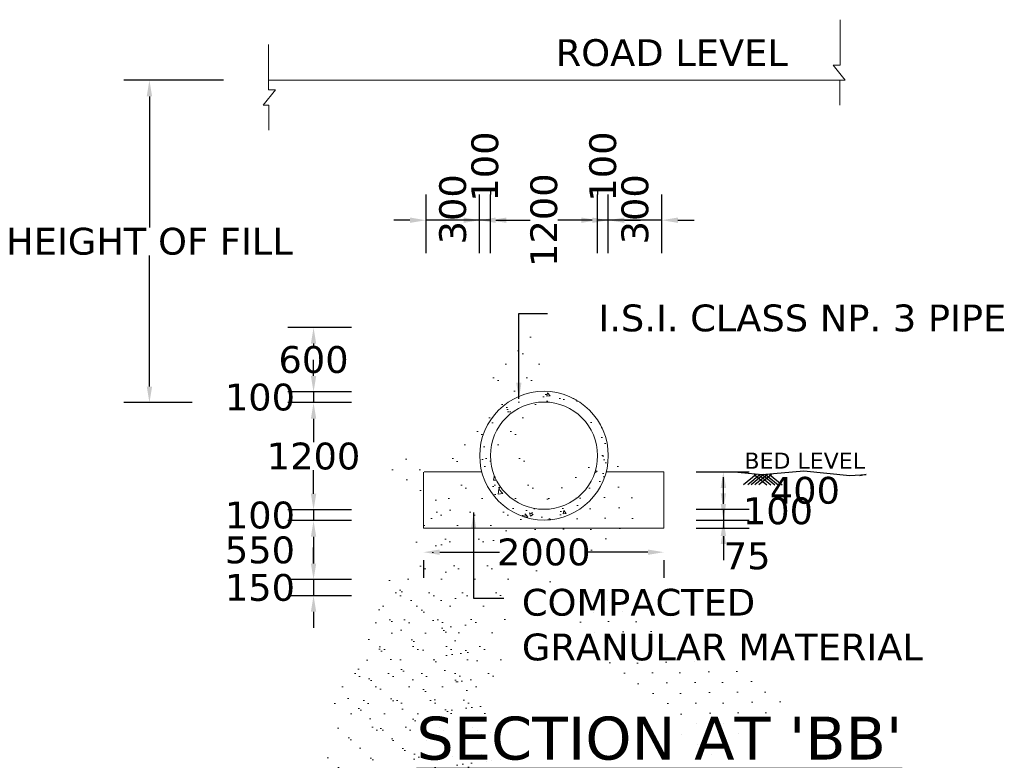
# Model space of a CAD drawing. Header units: millimetres. Extents: x -3873353856 to -3872510052, y -6657658700 to -6657311733.
# Tile 1 of 7: x -3873353856 to -3873344670, y -6657425706 to -6657418801. Entities that reach past the tile are written whole.
import ezdxf

# ---------------------------------------------------------------- set-up
doc = ezdxf.new("R2010")
doc.units = ezdxf.units.MM
doc.header["$MEASUREMENT"] = 0
doc.header["$PDMODE"] = 2
doc.layers.add('DIMENISION', color=4, linetype='Continuous', lineweight=13)
doc.layers.add('TEX', color=6, linetype='Continuous')
doc.layers.add('TEXT', color=7, linetype='Continuous')
doc.styles.get("Standard").update_dxf_attribs({"font": 'verdana.ttf', "height": 250})
doc.dimstyles.new('ISO-25', dxfattribs={"dimtxt": 200, "dimasz": 150, "dimexe": 240, "dimexo": 300, "dimgap": 0.02, "dimtad": 0, "dimtih": 1, "dimtoh": 1, "dimdec": 0, "dimdsep": 46, "dimtxsty": 'Standard', "dimcen": 150, "dimclrd": 1, "dimclre": 1, "dimclrt": 1, "dimadec": 0, "dimazin": 0, "dimtfac": 1, "dimtdec": 0, "dimtmove": 2, "dimatfit": 3, "dimfxl": 240, "dimarcsym": 0})

# ---------------------------------------------------------------- blocks, each defined once
blk = doc.blocks.new('*D57')
at = {"layer": 'Defpoints', "color": 0, "transparency": 16777216}
for p in [(-3873350461.565831, -6657421671.684018), (-3873351114.230131, -6657422271.684018), (-3873350461.565831, -6657422271.684018)]:
    blk.add_point(p, dxfattribs=at)
at = {"layer": 'DIMENISION', "color": 1, "lineweight": -2, "transparency": 16777216}
for p, q in [((-3873350761.565831, -6657421671.684018), (-3873351354.230131, -6657421671.684018)), ((-3873351114.230131, -6657421821.684018), (-3873351114.230131, -6657421841.543132)), ((-3873351114.230131, -6657422121.684018), (-3873351114.230131, -6657422101.824904)), ((-3873350761.565831, -6657422271.684018), (-3873351354.230131, -6657422271.684018))]:
    blk.add_line(p, q, dxfattribs=at)
at = {"layer": 'DIMENISION', "color": 1, "transparency": 16777216}
for points in [[(-3873351139.230131, -6657421821.684018), (-3873351089.230131, -6657421821.684018), (-3873351114.230131, -6657421671.684018)], [(-3873351139.230131, -6657422121.684018), (-3873351089.230131, -6657422121.684018), (-3873351114.230131, -6657422271.684018)]]:
    blk.add_solid(points, dxfattribs=at)
at = {"layer": 'DIMENISION', "color": 1, "transparency": 16777216, "insert": (-3873351114.23013, -6657421971.684019), "char_height": 250, "attachment_point": 5}
blk.add_mtext('600', dxfattribs=at)
blk = doc.blocks.new('*D58')
at = {"layer": 'Defpoints', "color": 0, "transparency": 16777216}
for p in [(-3873350461.565831, -6657422271.684018), (-3873351114.230131, -6657422371.684018), (-3873350461.565831, -6657422371.684018)]:
    blk.add_point(p, dxfattribs=at)
at = {"layer": 'DIMENISION', "color": 1, "lineweight": -2, "transparency": 16777216}
for p, q in [((-3873351114.230131, -6657422121.684018), (-3873351114.230131, -6657421971.684018)), ((-3873350761.565831, -6657422271.684018), (-3873351354.230131, -6657422271.684018)), ((-3873351114.230131, -6657422271.684018), (-3873351114.230131, -6657422371.684018)), ((-3873350761.565831, -6657422371.684018), (-3873351354.230131, -6657422371.684018)), ((-3873351114.230131, -6657422521.684018), (-3873351114.230131, -6657422671.684018))]:
    blk.add_line(p, q, dxfattribs=at)
at = {"layer": 'DIMENISION', "color": 1, "transparency": 16777216}
for points in [[(-3873351139.230131, -6657422121.684018), (-3873351089.230131, -6657422121.684018), (-3873351114.230131, -6657422271.684018)], [(-3873351139.230131, -6657422521.684018), (-3873351089.230131, -6657422521.684018), (-3873351114.230131, -6657422371.684018)]]:
    blk.add_solid(points, dxfattribs=at)
at = {"layer": 'DIMENISION', "color": 1, "transparency": 16777216, "insert": (-3873351614.481903, -6657422321.684019), "char_height": 250, "attachment_point": 5}
blk.add_mtext('100', dxfattribs=at)
blk = doc.blocks.new('*D59')
at = {"layer": 'Defpoints', "color": 0, "transparency": 16777216}
for p in [(-3873350461.565831, -6657422371.684018), (-3873351114.230131, -6657423371.684018), (-3873350461.565831, -6657423371.684018)]:
    blk.add_point(p, dxfattribs=at)
at = {"layer": 'DIMENISION', "color": 1, "lineweight": -2, "transparency": 16777216}
for p, q in [((-3873350761.565831, -6657422371.684018), (-3873351354.230131, -6657422371.684018)), ((-3873351114.230131, -6657422521.684018), (-3873351114.230131, -6657422741.459183)), ((-3873351114.230131, -6657423221.684018), (-3873351114.230131, -6657423001.908854)), ((-3873350761.565831, -6657423371.684018), (-3873351354.230131, -6657423371.684018))]:
    blk.add_line(p, q, dxfattribs=at)
at = {"layer": 'DIMENISION', "color": 1, "transparency": 16777216}
for points in [[(-3873351139.230131, -6657422521.684018), (-3873351089.230131, -6657422521.684018), (-3873351114.230131, -6657422371.684018)], [(-3873351139.230131, -6657423221.684018), (-3873351089.230131, -6657423221.684018), (-3873351114.230131, -6657423371.684018)]]:
    blk.add_solid(points, dxfattribs=at)
at = {"layer": 'DIMENISION', "color": 1, "transparency": 16777216, "insert": (-3873351114.23013, -6657422871.684019), "char_height": 250, "attachment_point": 5}
blk.add_mtext('1200', dxfattribs=at)
blk = doc.blocks.new('*D60')
at = {"layer": 'Defpoints', "color": 0, "transparency": 16777216}
for p in [(-3873350461.565831, -6657423371.684018), (-3873351114.230131, -6657423471.684018), (-3873350461.565831, -6657423471.684018)]:
    blk.add_point(p, dxfattribs=at)
at = {"layer": 'DIMENISION', "color": 1, "lineweight": -2, "transparency": 16777216}
for p, q in [((-3873351114.230131, -6657423221.684018), (-3873351114.230131, -6657423071.684018)), ((-3873350761.565831, -6657423371.684018), (-3873351354.230131, -6657423371.684018)), ((-3873351114.230131, -6657423371.684018), (-3873351114.230131, -6657423471.684018)), ((-3873350761.565831, -6657423471.684018), (-3873351354.230131, -6657423471.684018)), ((-3873351114.230131, -6657423621.684018), (-3873351114.230131, -6657423771.684018))]:
    blk.add_line(p, q, dxfattribs=at)
at = {"layer": 'DIMENISION', "color": 1, "transparency": 16777216}
for points in [[(-3873351139.230131, -6657423221.684018), (-3873351089.230131, -6657423221.684018), (-3873351114.230131, -6657423371.684018)], [(-3873351139.230131, -6657423621.684018), (-3873351089.230131, -6657423621.684018), (-3873351114.230131, -6657423471.684018)]]:
    blk.add_solid(points, dxfattribs=at)
at = {"layer": 'DIMENISION', "color": 1, "transparency": 16777216, "insert": (-3873351614.481903, -6657423421.684019), "char_height": 250, "attachment_point": 5}
blk.add_mtext('100', dxfattribs=at)
blk = doc.blocks.new('*D61')
at = {"layer": 'Defpoints', "color": 0, "transparency": 16777216}
for p in [(-3873350461.565831, -6657423471.684018), (-3873351114.230131, -6657424021.684018), (-3873350461.565831, -6657424021.684018)]:
    blk.add_point(p, dxfattribs=at)
at = {"layer": 'DIMENISION', "color": 1, "lineweight": -2, "transparency": 16777216}
for p, q in [((-3873350761.565831, -6657423471.684018), (-3873351354.230131, -6657423471.684018)), ((-3873351114.230131, -6657423621.684018), (-3873351114.230131, -6657423871.684018)), ((-3873350761.565831, -6657424021.684018), (-3873351354.230131, -6657424021.684018))]:
    blk.add_line(p, q, dxfattribs=at)
at = {"layer": 'DIMENISION', "color": 1, "transparency": 16777216}
for points in [[(-3873351139.230131, -6657423621.684018), (-3873351089.230131, -6657423621.684018), (-3873351114.230131, -6657423471.684018)], [(-3873351139.230131, -6657423871.684018), (-3873351089.230131, -6657423871.684018), (-3873351114.230131, -6657424021.684018)]]:
    blk.add_solid(points, dxfattribs=at)
at = {"layer": 'DIMENISION', "color": 1, "transparency": 16777216, "insert": (-3873351614.481903, -6657423746.684019), "char_height": 250, "attachment_point": 5}
blk.add_mtext('550', dxfattribs=at)
blk = doc.blocks.new('*D62')
at = {"layer": 'Defpoints', "color": 0, "transparency": 16777216}
for p in [(-3873350461.565831, -6657424021.684018), (-3873351114.230131, -6657424171.684018), (-3873350461.565831, -6657424171.684018)]:
    blk.add_point(p, dxfattribs=at)
at = {"layer": 'DIMENISION', "color": 1, "lineweight": -2, "transparency": 16777216}
for p, q in [((-3873351114.230131, -6657423871.684018), (-3873351114.230131, -6657423721.684018)), ((-3873350761.565831, -6657424021.684018), (-3873351354.230131, -6657424021.684018)), ((-3873351114.230131, -6657424021.684018), (-3873351114.230131, -6657424171.684018)), ((-3873350761.565831, -6657424171.684018), (-3873351354.230131, -6657424171.684018)), ((-3873351114.230131, -6657424321.684018), (-3873351114.230131, -6657424471.684018))]:
    blk.add_line(p, q, dxfattribs=at)
at = {"layer": 'DIMENISION', "color": 1, "transparency": 16777216}
for points in [[(-3873351139.230131, -6657423871.684018), (-3873351089.230131, -6657423871.684018), (-3873351114.230131, -6657424021.684018)], [(-3873351139.230131, -6657424321.684018), (-3873351089.230131, -6657424321.684018), (-3873351114.230131, -6657424171.684018)]]:
    blk.add_solid(points, dxfattribs=at)
at = {"layer": 'DIMENISION', "color": 1, "transparency": 16777216, "insert": (-3873351614.481903, -6657424096.684019), "char_height": 250, "attachment_point": 5}
blk.add_mtext('150', dxfattribs=at)
blk = doc.blocks.new('*D63')
at = {"layer": 'Defpoints', "color": 0, "transparency": 16777216}
for p in [(-3873351653.228487, -6657419365.822376), (-3873352645.358571, -6657422371.684018), (-3873351947.661222, -6657422371.684018)]:
    blk.add_point(p, dxfattribs=at)
at = {"layer": 'DIMENISION', "color": 1, "lineweight": -2, "transparency": 16777216}
for p, q in [((-3873351953.228487, -6657419365.822376), (-3873352885.358571, -6657419365.822376)), ((-3873352645.358571, -6657419515.822376), (-3873352645.358571, -6657420738.528362)), ((-3873352645.358571, -6657422221.684018), (-3873352645.358571, -6657420998.978033)), ((-3873352247.661222, -6657422371.684018), (-3873352885.358571, -6657422371.684018))]:
    blk.add_line(p, q, dxfattribs=at)
at = {"layer": 'DIMENISION', "color": 1, "transparency": 16777216}
for points in [[(-3873352670.358571, -6657419515.822376), (-3873352620.358571, -6657419515.822376), (-3873352645.358571, -6657419365.822376)], [(-3873352670.358571, -6657422221.684018), (-3873352620.358571, -6657422221.684018), (-3873352645.358571, -6657422371.684018)]]:
    blk.add_solid(points, dxfattribs=at)
at = {"layer": 'DIMENISION', "color": 1, "transparency": 16777216, "insert": (-3873352645.35857, -6657420868.753199), "char_height": 250, "attachment_point": 5}
blk.add_mtext('HEIGHT OF FILL', dxfattribs=at)
blk = doc.blocks.new('*D67')
at = {"layer": 'Defpoints', "color": 0, "transparency": 16777216}
for p in [(-3873349464.597644, -6657420670.563496), (-3873348464.597644, -6657420670.563496), (-3873348464.597644, -6657420670.563496)]:
    blk.add_point(p, dxfattribs=at)
at = {"layer": 'DIMENISION', "color": 1, "lineweight": -2, "transparency": 16777216}
for p, q in [((-3873349464.597644, -6657420370.563496), (-3873349464.597644, -6657420430.563496)), ((-3873348464.597644, -6657420370.563496), (-3873348464.597644, -6657420430.563496)), ((-3873349314.597644, -6657420670.563496), (-3873349094.822479, -6657420670.563496)), ((-3873348614.597644, -6657420670.563496), (-3873348834.372808, -6657420670.563496))]:
    blk.add_line(p, q, dxfattribs=at)
at = {"layer": 'DIMENISION', "color": 1, "transparency": 16777216}
for points in [[(-3873349314.597644, -6657420645.563496), (-3873349314.597644, -6657420695.563496), (-3873349464.597644, -6657420670.563496)], [(-3873348614.597644, -6657420645.563496), (-3873348614.597644, -6657420695.563496), (-3873348464.597644, -6657420670.563496)]]:
    blk.add_solid(points, dxfattribs=at)
at = {"layer": 'DIMENISION', "color": 1, "transparency": 16777216, "insert": (-3873348964.597644, -6657420670.563496), "char_height": 250, "attachment_point": 5, "rotation": 90}
blk.add_mtext('1200', dxfattribs=at)
blk = doc.blocks.new('*D64')
at = {"layer": 'Defpoints', "color": 0, "transparency": 16777216}
for p in [(-3873348364.597644, -6657420670.563496), (-3873348364.597644, -6657421279.207454), (-3873347864.597644, -6657421279.207454)]:
    blk.add_point(p, dxfattribs=at)
at = {"layer": 'DIMENISION', "color": 1, "lineweight": -2, "transparency": 16777216}
for p, q in [((-3873348364.597644, -6657420979.207454), (-3873348364.597644, -6657420430.563496)), ((-3873347864.597644, -6657420979.207454), (-3873347864.597644, -6657420430.563496)), ((-3873348514.597644, -6657420670.563496), (-3873348664.597644, -6657420670.563496)), ((-3873347864.597644, -6657420670.563496), (-3873348364.597644, -6657420670.563496)), ((-3873347714.597644, -6657420670.563496), (-3873347564.597644, -6657420670.563496))]:
    blk.add_line(p, q, dxfattribs=at)
at = {"layer": 'DIMENISION', "color": 1, "transparency": 16777216}
for points in [[(-3873348514.597644, -6657420645.563496), (-3873348514.597644, -6657420695.563496), (-3873348364.597644, -6657420670.563496)], [(-3873347714.597644, -6657420645.563496), (-3873347714.597644, -6657420695.563496), (-3873347864.597644, -6657420670.563496)]]:
    blk.add_solid(points, dxfattribs=at)
at = {"layer": 'DIMENISION', "color": 1, "transparency": 16777216, "insert": (-3873348114.597644, -6657420569.110698), "char_height": 250, "attachment_point": 5, "rotation": 90}
blk.add_mtext('300', dxfattribs=at)
blk = doc.blocks.new('*D65')
at = {"layer": 'Defpoints', "color": 0, "transparency": 16777216}
for p in [(-3873349564.597644, -6657420670.563496), (-3873349564.597644, -6657421279.207454), (-3873349464.597644, -6657421279.207454)]:
    blk.add_point(p, dxfattribs=at)
at = {"layer": 'DIMENISION', "color": 1, "lineweight": -2, "transparency": 16777216}
for p, q in [((-3873349564.597644, -6657420979.207454), (-3873349564.597644, -6657420430.563496)), ((-3873349464.597644, -6657420979.207454), (-3873349464.597644, -6657420430.563496)), ((-3873349714.597644, -6657420670.563496), (-3873349864.597644, -6657420670.563496)), ((-3873349464.597644, -6657420670.563496), (-3873349564.597644, -6657420670.563496)), ((-3873349314.597644, -6657420670.563496), (-3873349164.597644, -6657420670.563496))]:
    blk.add_line(p, q, dxfattribs=at)
at = {"layer": 'DIMENISION', "color": 1, "transparency": 16777216}
for points in [[(-3873349714.597644, -6657420645.563496), (-3873349714.597644, -6657420695.563496), (-3873349564.597644, -6657420670.563496)], [(-3873349314.597644, -6657420645.563496), (-3873349314.597644, -6657420695.563496), (-3873349464.597644, -6657420670.563496)]]:
    blk.add_solid(points, dxfattribs=at)
at = {"layer": 'DIMENISION', "color": 1, "transparency": 16777216, "insert": (-3873349514.597644, -6657420170.311723), "char_height": 250, "attachment_point": 5, "rotation": 90}
blk.add_mtext('100', dxfattribs=at)
blk = doc.blocks.new('*D66')
at = {"layer": 'Defpoints', "color": 0, "transparency": 16777216}
for p in [(-3873348464.597644, -6657420670.563496), (-3873348464.597644, -6657421279.207454), (-3873348364.597644, -6657421279.207454)]:
    blk.add_point(p, dxfattribs=at)
at = {"layer": 'DIMENISION', "color": 1, "lineweight": -2, "transparency": 16777216}
for p, q in [((-3873348464.597644, -6657420979.207454), (-3873348464.597644, -6657420430.563496)), ((-3873348364.597644, -6657420979.207454), (-3873348364.597644, -6657420430.563496)), ((-3873348614.597644, -6657420670.563496), (-3873348764.597644, -6657420670.563496)), ((-3873348364.597644, -6657420670.563496), (-3873348464.597644, -6657420670.563496)), ((-3873348214.597644, -6657420670.563496), (-3873348064.597644, -6657420670.563496))]:
    blk.add_line(p, q, dxfattribs=at)
at = {"layer": 'DIMENISION', "color": 1, "transparency": 16777216}
for points in [[(-3873348614.597644, -6657420645.563496), (-3873348614.597644, -6657420695.563496), (-3873348464.597644, -6657420670.563496)], [(-3873348214.597644, -6657420645.563496), (-3873348214.597644, -6657420695.563496), (-3873348364.597644, -6657420670.563496)]]:
    blk.add_solid(points, dxfattribs=at)
at = {"layer": 'DIMENISION', "color": 1, "transparency": 16777216, "insert": (-3873348414.597644, -6657420170.311723), "char_height": 250, "attachment_point": 5, "rotation": 90}
blk.add_mtext('100', dxfattribs=at)
blk = doc.blocks.new('*D68')
at = {"layer": 'Defpoints', "color": 0, "transparency": 16777216}
for p in [(-3873350064.597644, -6657420670.563496), (-3873350064.597644, -6657421279.207454), (-3873349564.597644, -6657421279.207454)]:
    blk.add_point(p, dxfattribs=at)
at = {"layer": 'DIMENISION', "color": 1, "lineweight": -2, "transparency": 16777216}
for p, q in [((-3873350064.597644, -6657420979.207454), (-3873350064.597644, -6657420430.563496)), ((-3873349564.597644, -6657420979.207454), (-3873349564.597644, -6657420430.563496)), ((-3873350214.597644, -6657420670.563496), (-3873350364.597644, -6657420670.563496)), ((-3873349564.597644, -6657420670.563496), (-3873350064.597644, -6657420670.563496)), ((-3873349414.597644, -6657420670.563496), (-3873349264.597644, -6657420670.563496))]:
    blk.add_line(p, q, dxfattribs=at)
at = {"layer": 'DIMENISION', "color": 1, "transparency": 16777216}
for points in [[(-3873350214.597644, -6657420645.563496), (-3873350214.597644, -6657420695.563496), (-3873350064.597644, -6657420670.563496)], [(-3873349414.597644, -6657420645.563496), (-3873349414.597644, -6657420695.563496), (-3873349564.597644, -6657420670.563496)]]:
    blk.add_solid(points, dxfattribs=at)
at = {"layer": 'DIMENISION', "color": 1, "transparency": 16777216, "insert": (-3873349814.597644, -6657420569.110698), "char_height": 250, "attachment_point": 5, "rotation": 90}
blk.add_mtext('300', dxfattribs=at)
blk = doc.blocks.new('*D69')
at = {"layer": 'Defpoints', "color": 0, "ltscale": 20, "transparency": 16777216}
for p in [(-3873350087.36331, -6657423540.989505), (-3873347845.261973, -6657423540.989505), (-3873347845.261973, -6657423766.065842)]:
    blk.add_point(p, dxfattribs=at)
at = {"layer": 'TEX', "color": 1, "lineweight": -2, "ltscale": 20, "transparency": 16777216}
for p, q in [((-3873349937.36331, -6657423766.065842), (-3873349378.689929, -6657423766.065842)), ((-3873347995.261973, -6657423766.065842), (-3873348553.935355, -6657423766.065842)), ((-3873350087.36331, -6657423840.989505), (-3873350087.36331, -6657424006.065842)), ((-3873347845.261973, -6657423840.989505), (-3873347845.261973, -6657424006.065842))]:
    blk.add_line(p, q, dxfattribs=at)
at = {"layer": 'TEX', "color": 1, "ltscale": 20, "transparency": 16777216}
for points in [[(-3873349937.36331, -6657423741.065842), (-3873349937.36331, -6657423791.065842), (-3873350087.36331, -6657423766.065842)], [(-3873347995.261973, -6657423741.065842), (-3873347995.261973, -6657423791.065842), (-3873347845.261973, -6657423766.065842)]]:
    blk.add_solid(points, dxfattribs=at)
at = {"layer": 'TEX', "color": 1, "ltscale": 20, "transparency": 16777216, "insert": (-3873348966.312642, -6657423766.065842), "char_height": 250, "attachment_point": 5}
blk.add_mtext('2000', dxfattribs=at)
blk = doc.blocks.new('*D70')
at = {"layer": 'Defpoints', "color": 0, "transparency": 16777216}
for p in [(-3873347845.261973, -6657423015.989505), (-3873347290.800876, -6657423015.989505), (-3873347845.261973, -6657423365.989505)]:
    blk.add_point(p, dxfattribs=at)
at = {"layer": 'DIMENISION', "color": 1, "lineweight": -2, "transparency": 16777216}
for p, q in [((-3873347545.261973, -6657423015.989505), (-3873347050.800876, -6657423015.989505)), ((-3873347290.800876, -6657423215.989505), (-3873347290.800876, -6657423165.989505)), ((-3873347545.261973, -6657423365.989505), (-3873347050.800876, -6657423365.989505))]:
    blk.add_line(p, q, dxfattribs=at)
at = {"layer": 'DIMENISION', "color": 1, "transparency": 16777216}
for points in [[(-3873347315.800876, -6657423165.989505), (-3873347265.800876, -6657423165.989505), (-3873347290.800876, -6657423015.989505)], [(-3873347315.800876, -6657423215.989505), (-3873347265.800876, -6657423215.989505), (-3873347290.800876, -6657423365.989505)]]:
    blk.add_solid(points, dxfattribs=at)
at = {"layer": 'DIMENISION', "color": 1, "transparency": 16777216, "insert": (-3873346530.307329, -6657423190.989506), "char_height": 250, "attachment_point": 5}
blk.add_mtext('400', dxfattribs=at)
blk = doc.blocks.new('*D71')
at = {"layer": 'Defpoints', "color": 0, "transparency": 16777216}
for p in [(-3873347845.261973, -6657423365.989505), (-3873347845.261973, -6657423465.989505), (-3873347290.800876, -6657423465.989505)]:
    blk.add_point(p, dxfattribs=at)
at = {"layer": 'DIMENISION', "color": 1, "lineweight": -2, "transparency": 16777216}
for p, q in [((-3873347290.800876, -6657423215.989505), (-3873347290.800876, -6657423065.989505)), ((-3873347545.261973, -6657423365.989505), (-3873347050.800876, -6657423365.989505)), ((-3873347290.800876, -6657423365.989505), (-3873347290.800876, -6657423465.989505)), ((-3873347545.261973, -6657423465.989505), (-3873347050.800876, -6657423465.989505)), ((-3873347290.800876, -6657423615.989505), (-3873347290.800876, -6657423765.989505))]:
    blk.add_line(p, q, dxfattribs=at)
at = {"layer": 'DIMENISION', "color": 1, "transparency": 16777216}
for points in [[(-3873347315.800876, -6657423215.989505), (-3873347265.800876, -6657423215.989505), (-3873347290.800876, -6657423365.989505)], [(-3873347315.800876, -6657423615.989505), (-3873347265.800876, -6657423615.989505), (-3873347290.800876, -6657423465.989505)]]:
    blk.add_solid(points, dxfattribs=at)
at = {"layer": 'DIMENISION', "color": 1, "transparency": 16777216, "insert": (-3873346781.891469, -6657423382.556643), "char_height": 250, "attachment_point": 5}
blk.add_mtext('100', dxfattribs=at)
blk = doc.blocks.new('*D72')
at = {"layer": 'Defpoints', "color": 0, "transparency": 16777216}
for p in [(-3873347845.261973, -6657423465.989505), (-3873347845.261973, -6657423540.989505), (-3873347290.800876, -6657423540.989505)]:
    blk.add_point(p, dxfattribs=at)
at = {"layer": 'DIMENISION', "color": 1, "lineweight": -2, "transparency": 16777216}
for p, q in [((-3873347290.800876, -6657423315.989505), (-3873347290.800876, -6657423165.989505)), ((-3873347545.261973, -6657423465.989505), (-3873347050.800876, -6657423465.989505)), ((-3873347545.261973, -6657423540.989505), (-3873347050.800876, -6657423540.989505)), ((-3873347290.800876, -6657423465.989505), (-3873347290.800876, -6657423540.989505)), ((-3873347290.800876, -6657423690.989505), (-3873347290.800876, -6657423840.989505))]:
    blk.add_line(p, q, dxfattribs=at)
at = {"layer": 'DIMENISION', "color": 1, "transparency": 16777216}
for points in [[(-3873347315.800876, -6657423315.989505), (-3873347265.800876, -6657423315.989505), (-3873347290.800876, -6657423465.989505)], [(-3873347315.800876, -6657423690.989505), (-3873347265.800876, -6657423690.989505), (-3873347290.800876, -6657423540.989505)]]:
    blk.add_solid(points, dxfattribs=at)
at = {"layer": 'DIMENISION', "color": 1, "transparency": 16777216, "insert": (-3873347069.389215, -6657423802.197273), "char_height": 250, "attachment_point": 5}
blk.add_mtext('75', dxfattribs=at)

msp = doc.modelspace()

# ---------------------------------------------------------------- hatches: boundary and pattern name
at = {"layer": 'DIMENISION'}
h = msp.add_hatch(dxfattribs=at)
h.set_pattern_fill('AR-CONC', color=0, scale=50, style=0)
h.set_pattern_definition([(130, (-3873749085.2, -6657409217.52), (-358.6301, -31.37607), [37.5, -412.5]), (185, (-3873749085.2, -6657409217.52), (69.37567, 376.09607), [30, -330]), (79.5486, (-3873749115.1, -6657409220.14), (-289.2547, 344.71977), [31.8701, -350.57106]), (133.8158, (-3873749085.2, -6657409117.52), (-533.6205, -82.7595), [56.25, -618.75]), (83.3644, (-3873749129.67, -6657409124.4), (-467.33135, 487.05894), [47.80514, -525.8565]), (188.8158, (-3873749085.2, -6657409117.5), (-467.331, 487.0593), [45, -495]), (159, (-3873749135.2, -6657409142.52), (-298.45353, -201.30945), [37.5, -412.5]), (214, (-3873749135.2, -6657409142.52), (-121.65767, 362.57502), [30, -330]), (108.5486, (-3873749160.08, -6657409159.3), (-420.1113, 161.26525), [31.8701, -350.57106]), (142.5, (-3873749085.2, -6657409217.52), (-6.079928, 166.446927), [0, -326, 0, -335, 0, -331.25]), (172.5, (-3873749085.2, -6657409217.52), (-131.53477, 197.205856), [0, -191, 0, -318.5, 0, -126.25]), (212.5, (-3873748973.7, -6657409217.52), (-266.91122, -11.277436), [0, -125, 0, -390, 0, -517.5]), (222.5, (-3873748923.7, -6657409217.52), (-291.59308, 50.05249), [0, -162.5, 0, -259, 0, -367.5])])
h.paths.add_polyline_path([(-3873348364.314471, -6657422865.989505, 1), (-3873349564.314471, -6657422865.989505, 1)])
h.paths.add_polyline_path([(-3873349464.314471, -6657422865.989505, -1), (-3873348464.314471, -6657422865.989505, -1)], flags=16)
h.paths.add_polyline_path([(-3873349157.019307, -6657421129.90424), (-3873349157.019307, -6657420199.833722), (-3873348771.609636, -6657420199.833722), (-3873348771.609636, -6657421129.90424)], flags=9)
at = {"layer": 'DIMENISION', "ltscale": 20}
h = msp.add_hatch(dxfattribs=at)
h.set_pattern_fill('AR-SAND', color=0, scale=100, style=0)
h.set_pattern_definition([(37.5, (8873.22, 74.35), (-6.299335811, 192.6823769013), [0, -152, 0, -170, 0, -162.5]), (7.5, (8873.22, 74.35), (176.977670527, 282.214606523), [0, -82, 0, -137, 0, -52.5]), (327.5, (8750.22, 74.35), (311.414186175, 0.5659053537), [0, -50, 0, -180, 0, -235]), (317.5, (8750.22, 74.35), (300.612660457, 87.767556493), [0, -25, 0, -118, 0, -135])])
h.paths.add_polyline_path([(-3873347845.261973, -6657423015.989505), (-3873348383.366969, -6657423015.989505, -0.7745966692), (-3873349545.261973, -6657423015.989505), (-3873350087.080137, -6657423015.989505), (-3873350087.080137, -6657423540.989505), (-3873347845.261973, -6657423540.989505)])

# ---------------------------------------------------------------- linework, layer by layer
at = {"layer": 'DIMENISION', "color": 0}
for p, q in [((-3873351535.245565, -6657419365.822376), (-3873348264.529238, -6657419365.822376)), ((-3873346193.778983, -6657419365.822376), (-3873348264.529238, -6657419365.822376)), ((-3873350087.080137, -6657423018.541339), (-3873350087.080138, -6657423540.989505)), ((-3873350083.36697, -6657423015.989505), (-3873349545.261973, -6657423015.989505)), ((-3873348383.36697, -6657423015.989505), (-3873347845.261973, -6657423015.989505)), ((-3873347845.261973, -6657423015.989505), (-3873347845.261973, -6657423540.989505)), ((-3873347845.261973, -6657423540.989505), (-3873350087.080138, -6657423540.989505))]:
    msp.add_line(p, q, dxfattribs=at)
for points in [[(-3873346201.510616, -6657418801.028235), (-3873346201.510616, -6657419224.037973), (-3873346266.004418, -6657419224.037973), (-3873346153.289278, -6657419364.593951), (-3873346205.105891, -6657419364.593951), (-3873346205.105891, -6657419597.576882)], [(-3873351535.245565, -6657419033.171121), (-3873351535.245565, -6657419456.180859), (-3873351470.751763, -6657419456.180859), (-3873351583.466904, -6657419596.736836), (-3873351531.65029, -6657419596.736836), (-3873351531.65029, -6657419829.719768)]]:
    msp.add_lwpolyline(points, dxfattribs=at)
for radius in [600, 500]:
    msp.add_circle((-3873348964.314471, -6657422865.989505), radius, dxfattribs=at)
at = {"layer": 'TEX', "color": 0, "ltscale": 20}
for p, q in [((-3873346985.688982, -6657423041.73156), (-3873347103.345874, -6657423138.735146)), ((-3873346946.371481, -6657423041.731561), (-3873347064.028372, -6657423138.735146)), ((-3873346915.447603, -6657423041.73156), (-3873347033.104495, -6657423138.735146)), ((-3873347002.200124, -6657423041.73156), (-3873346884.543232, -6657423138.735146)), ((-3873346880.658241, -6657423041.73156), (-3873346998.315133, -6657423138.735146)), ((-3873346964.373596, -6657423041.73156), (-3873346846.716703, -6657423138.735146)), ((-3873346842.831712, -6657423041.73156), (-3873346960.488605, -6657423138.735146)), ((-3873346929.584233, -6657423041.73156), (-3873346811.927341, -6657423138.735146)), ((-3873346898.660356, -6657423041.731561), (-3873346781.003464, -6657423138.735146)), ((-3873346859.342854, -6657423041.73156), (-3873346741.685962, -6657423138.735146))]:
    msp.add_line(p, q, dxfattribs=at)
msp.add_lwpolyline([(-3873347190.800876, -6657423015.989505), (-3873346929.584233, -6657423041.73156), (-3873346540.032907, -6657423008.679145), (-3873346112.783845, -6657423051.486946), (-3873345958.052218, -6657423041.505626), (-3873346017.978007, -6657423055.574447)], dxfattribs=at)

# ---------------------------------------------------------------- texts
at = {"layer": 'DIMENISION', "color": 0}
for s, insert, char_height, width, attachment_point in [('ROAD LEVEL', (-3873346689.74541, -6657418982.523004), 250, 5215.29695425, 3), ('I.S.I. CLASS NP. 3 PIPE', (-3873344651.431175, -6657421456.634084), 250, 5215.29695425, 3), ('BED LEVEL', (-3873345969.871556, -6657422837.565197), 150, 1977.94367562, 3), ('COMPACTED \\PGRANULAR MATERIAL', (-3873349170.733081, -6657424107.792097), 250, 5215.29695425, 1)]:
    msp.add_mtext(s, dxfattribs=dict(at, insert=insert, char_height=char_height, width=width, attachment_point=attachment_point))
at = {"layer": 'TEXT', "color": 0}
msp.add_text("%%USECTION AT 'BB'", height=400, dxfattribs=at).set_placement((-3873350154.192309, -6657425699.382389))

# ---------------------------------------------------------------- dimensions: what is measured, and where the dimension line sits
at = {"layer": 'DIMENISION', "color": 0}
for base, p1, p2, text, picture, middle in [((-3873352645.358571, -6657422371.684018), (-3873351653.228487, -6657419365.822376), (-3873351947.661222, -6657422371.684018), 'HEIGHT OF FILL', '*D63', (-3873352645.35857, -6657420868.753199)), ((-3873351114.230131, -6657423371.684018), (-3873350461.565831, -6657422371.684018), (-3873350461.565831, -6657423371.684018), '1200', '*D59', (-3873351114.23013, -6657422871.684019))]:
    dim = msp.add_linear_dim(base=base, p1=p1, p2=p2, angle=90, text=text, dimstyle='ISO-25', dxfattribs=at)
    dim.commit()
    dim.dimension.update_dxf_attribs({"geometry": picture, "text_midpoint": middle})
for base, p1, p2, picture, middle in [((-3873349564.597644, -6657420670.563496), (-3873349464.597644, -6657421279.207454), (-3873349564.597644, -6657421279.207454), '*D65', (-3873349514.597644, -6657420170.311723)), ((-3873348464.597644, -6657420670.563496), (-3873348364.597644, -6657421279.207454), (-3873348464.597644, -6657421279.207454), '*D66', (-3873348414.597644, -6657420170.311723))]:
    dim = msp.add_linear_dim(base=base, p1=p1, p2=p2, dimstyle='ISO-25', dxfattribs=at)
    dim.commit()
    dim.dimension.update_dxf_attribs({"geometry": picture, "text_midpoint": middle, "text_rotation": 90})
for base, p1, p2, picture, middle in [((-3873350064.597644, -6657420670.563496), (-3873349564.597644, -6657421279.207454), (-3873350064.597644, -6657421279.207454), '*D68', (-3873349814.597644, -6657420569.110698)), ((-3873348364.597644, -6657420670.563496), (-3873347864.597644, -6657421279.207454), (-3873348364.597644, -6657421279.207454), '*D64', (-3873348114.597644, -6657420569.110698))]:
    dim = msp.add_linear_dim(base=base, p1=p1, p2=p2, text='300', dimstyle='ISO-25', dxfattribs=at)
    dim.commit()
    dim.dimension.update_dxf_attribs({"geometry": picture, "text_midpoint": middle, "dimtype": 160, "text_rotation": 90})
dim = msp.add_linear_dim(base=(-3873348464.597644, -6657420670.563496), p1=(-3873349464.597644, -6657420670.563496), p2=(-3873348464.597644, -6657420670.563496), angle=180, text='1200', dimstyle='ISO-25', dxfattribs=at)
dim.commit()
dim.dimension.update_dxf_attribs({"geometry": '*D67', "text_midpoint": (-3873348964.597644, -6657420670.563496), "text_rotation": 90})
for base, p1, p2, picture, middle in [((-3873351114.230131, -6657422271.684018), (-3873350461.565831, -6657421671.684018), (-3873350461.565831, -6657422271.684018), '*D57', (-3873351114.23013, -6657421971.684019)), ((-3873351114.230131, -6657422371.684018), (-3873350461.565831, -6657422271.684018), (-3873350461.565831, -6657422371.684018), '*D58', (-3873351614.481903, -6657422321.684019)), ((-3873351114.230131, -6657423471.684018), (-3873350461.565831, -6657423371.684018), (-3873350461.565831, -6657423471.684018), '*D60', (-3873351614.481903, -6657423421.684019)), ((-3873351114.230131, -6657424021.684018), (-3873350461.565831, -6657423471.684018), (-3873350461.565831, -6657424021.684018), '*D61', (-3873351614.481903, -6657423746.684019)), ((-3873351114.230131, -6657424171.684018), (-3873350461.565831, -6657424021.684018), (-3873350461.565831, -6657424171.684018), '*D62', (-3873351614.481903, -6657424096.684019))]:
    dim = msp.add_linear_dim(base=base, p1=p1, p2=p2, angle=90, dimstyle='ISO-25', dxfattribs=at)
    dim.commit()
    dim.dimension.update_dxf_attribs({"geometry": picture, "text_midpoint": middle})
dim = msp.add_linear_dim(base=(-3873347290.800876, -6657423015.989505), p1=(-3873347845.261973, -6657423365.989505), p2=(-3873347845.261973, -6657423015.989505), angle=90, text='400', dimstyle='ISO-25', override={"dimtxt": 150}, dxfattribs=at)
dim.commit()
dim.dimension.update_dxf_attribs({"geometry": '*D70', "text_midpoint": (-3873346530.307329, -6657423190.989506)})
for base, p1, p2, picture, middle in [((-3873347290.800876, -6657423465.989505), (-3873347845.261973, -6657423365.989505), (-3873347845.261973, -6657423465.989505), '*D71', (-3873346781.891469, -6657423382.556643)), ((-3873347290.800876, -6657423540.989505), (-3873347845.261973, -6657423465.989505), (-3873347845.261973, -6657423540.989505), '*D72', (-3873347069.389215, -6657423802.197273))]:
    dim = msp.add_linear_dim(base=base, p1=p1, p2=p2, angle=90, dimstyle='ISO-25', override={"dimtxt": 150}, dxfattribs=at)
    dim.commit()
    dim.dimension.update_dxf_attribs({"geometry": picture, "text_midpoint": middle, "dimtype": 160})
at = {"layer": 'TEX', "ltscale": 20}
dim = msp.add_linear_dim(base=(-3873347845.261973, -6657423766.065842), p1=(-3873350087.36331, -6657423540.989505), p2=(-3873347845.261973, -6657423540.989505), text='2000', dimstyle='ISO-25', override={"dimfxl": 300}, dxfattribs=at)
dim.commit()
dim.dimension.update_dxf_attribs({"geometry": '*D69', "text_midpoint": (-3873348966.312642, -6657423766.065842)})

# ---------------------------------------------------------------- leaders
at = {"layer": 'DIMENISION', "color": 0}
for points in [[(-3873349198.762301, -6657422335.306422), (-3873349198.762301, -6657421541.802993), (-3873348932.087453, -6657421541.802993)], [(-3873349620.738503, -6657423397.337365), (-3873349620.738503, -6657424194.537367), (-3873349338.170306, -6657424194.537367)]]:
    msp.add_leader(points, dimstyle='ISO-25', override={"dimgap": 0.02, "dimtad": 0}, dxfattribs=at)

doc.saveas('drawing.dxf')
